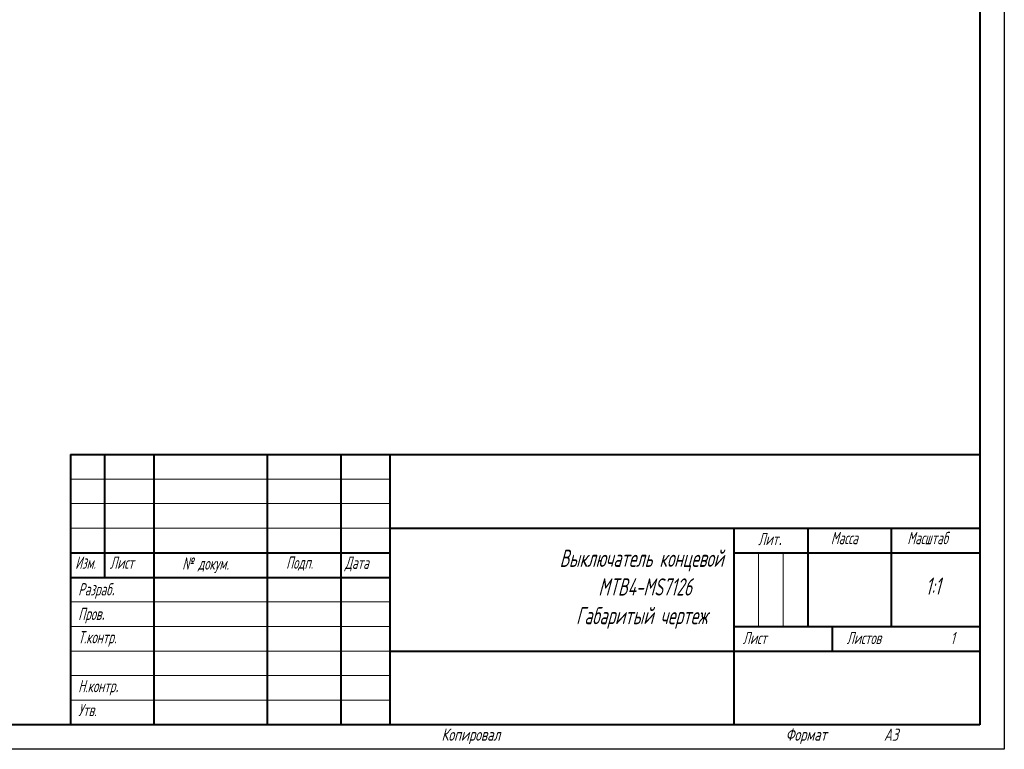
# Model space of a CAD drawing. Header units: millimetres. Extents: x 2171 to 2591, y 1134 to 1431.
# Tile 10 of 18: x 2390 to 2591, y 1134 to 1282. Entities that reach past the tile are written whole.
import ezdxf

# ---------------------------------------------------------------- set-up
doc = ezdxf.new("R2010")
doc.units = ezdxf.units.MM
doc.layers.add('ФОРМАТ', color=7, linetype='Continuous')
doc.layers.add('ФОРМАТ @ 1', color=7, linetype='Continuous')
doc.styles.add('GOST', font='GOST.shx', dxfattribs={"width": 0.8, "oblique": 15})

msp = doc.modelspace()

# ---------------------------------------------------------------- linework, layer by layer
at = {"layer": 'ФОРМАТ', "linetype": 'ByBlock', "ltscale": 5}
for p, q in [((2590.806, 1430.729), (2590.806, 1133.729)), ((2590.806, 1133.729), (2170.806, 1133.729))]:
    msp.add_line(p, q, dxfattribs=at)
at = {"layer": 'ФОРМАТ', "linetype": 'ByBlock', "lineweight": 40, "ltscale": 5}
for p, q in [((2585.806, 1425.729), (2585.806, 1138.729)), ((2585.806, 1138.729), (2178.806, 1138.729))]:
    msp.add_line(p, q, dxfattribs=at)
at = {"layer": 'ФОРМАТ', "linetype": 'Continuous', "lineweight": 40}
for p, q in [((2400.806, 1193.729), (2585.806, 1193.729)), ((2400.806, 1193.729), (2400.806, 1138.729)), ((2407.806, 1168.729), (2407.806, 1193.729)), ((2417.806, 1193.729), (2417.806, 1138.729)), ((2440.806, 1193.729), (2440.806, 1138.729)), ((2455.806, 1193.729), (2455.806, 1138.729)), ((2465.806, 1193.729), (2465.806, 1138.729)), ((2465.806, 1178.729), (2585.806, 1178.729)), ((2535.806, 1178.729), (2535.806, 1138.729)), ((2550.806, 1178.729), (2550.806, 1158.729)), ((2567.806, 1178.729), (2567.806, 1158.729)), ((2400.806, 1173.729), (2465.806, 1173.729)), ((2535.806, 1173.729), (2585.806, 1173.729)), ((2400.806, 1168.729), (2465.806, 1168.729)), ((2535.806, 1158.729), (2585.806, 1158.729)), ((2555.806, 1158.729), (2555.806, 1153.729)), ((2465.806, 1153.729), (2585.806, 1153.729))]:
    msp.add_line(p, q, dxfattribs=at)
at = {"layer": 'ФОРМАТ', "linetype": 'Continuous', "lineweight": 0}
for p, q in [((2400.806, 1188.729), (2465.806, 1188.729)), ((2400.806, 1183.729), (2465.806, 1183.729)), ((2400.806, 1178.729), (2465.806, 1178.729)), ((2540.806, 1173.729), (2540.806, 1158.729)), ((2545.806, 1173.729), (2545.806, 1158.729)), ((2400.806, 1163.729), (2465.806, 1163.729)), ((2400.806, 1158.729), (2465.806, 1158.729)), ((2400.806, 1153.729), (2465.806, 1153.729)), ((2400.806, 1148.729), (2465.806, 1148.729)), ((2400.806, 1143.729), (2465.806, 1143.729))]:
    msp.add_line(p, q, dxfattribs=at)

# ---------------------------------------------------------------- texts
at = {"layer": 'ФОРМАТ', "attachment_point": 1, "style": 'GOST'}
for s, insert, char_height in [('{\\Q15;\\W0.8;Лит\\H1.4x;\\W0.965;.}', (2540.737, 1178.771), 2.5), ('{\\Q15;\\W0.8;Масса}', (2555.524, 1177.977), 2.5), ('{\\Q15;\\W0.8;Масштаб}', (2571.078, 1177.977), 2.5), ('\\pxqc;{\\H1.4x;\\FGost|c0;Выключатель концевой\\P МTB4-MS7126\\PГабаритый чертеж}', (2500.338, 1174.36), 2.5), ('{\\Q15;\\W0.784;Изм.}', (2401.777, 1172.956), 2.5), ('{\\Q15;\\W0.8;Лист}', (2408.84, 1172.956), 2.5), ('{\\Q15;\\W0.8;Подп.}', (2444.695, 1172.977), 2.5), ('{\\Q15;\\W0.8;Дата}', (2456.638, 1172.956), 2.5), ('{\\Q15;\\W0.8;Разраб\\H1.4x;.}', (2402.393, 1168.544), 2.5), ('{\\Q15;\\W0.8;1:1}', (2574.784, 1168.696), 3.5), ('{\\Q15;\\W0.8;Пров\\H1.4x;.}', (2402.393, 1163.544), 2.5), ('{\\Q15;\\W0.8;Т.контр\\W0.965;.}', (2402.393, 1157.796), 2.5), ('{\\Q15;\\W0.8;Лист}', (2537.586, 1157.635), 2.5), ('{Листов}', (2558.722, 1157.635), 2.5), ('{1}', (2579.883, 1157.614), 2.5), ('{\\Q15;\\W0.8;Н.контр\\H1.4x;.}', (2402.393, 1148.844), 2.5), ('{\\Q15;\\W0.8;Утв.}', (2402.393, 1142.977), 2.5), ('{\\W0.9;Копировал}', (2476.306, 1137.977), 2.5), ('{\\W0.9;Формат}', (2546.306, 1137.977), 2.5), ('{\\W0.9;A3}', (2566.306, 1137.956), 2.5)]:
    msp.add_mtext(s, dxfattribs=dict(at, insert=insert, char_height=char_height))
at = {"layer": 'ФОРМАТ @ 1', "insert": (2423.554, 1172.79), "char_height": 3.5, "attachment_point": 1, "style": 'GOST'}
msp.add_mtext('{\\H0.71429x;\\FGost|c0;№ докум\\W0.965;.}', dxfattribs=at)

doc.saveas('drawing.dxf')
